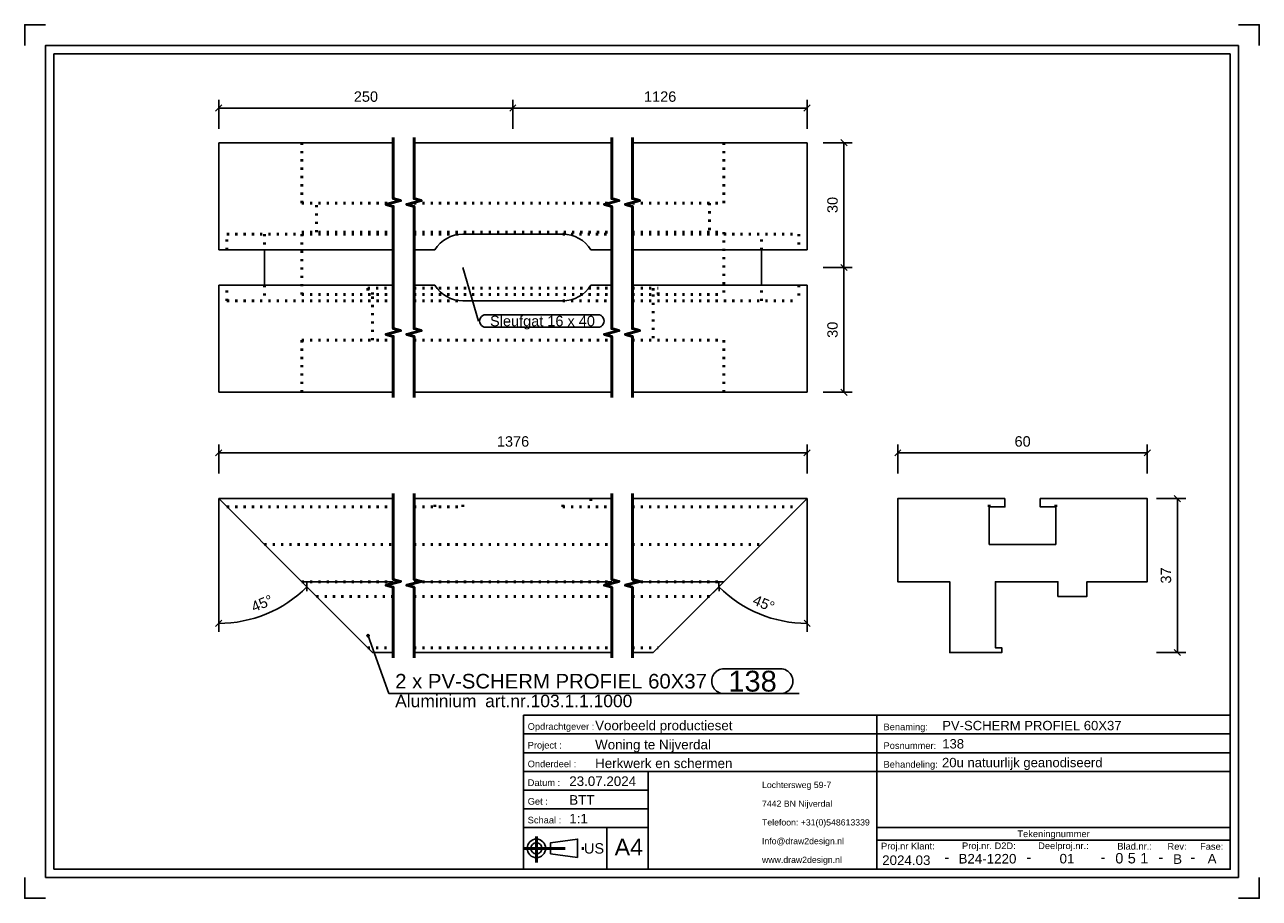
# Model space of a CAD drawing. Header units: millimetres. Extents: x 172 to 469, y -328 to -118.
import ezdxf
from ezdxf.enums import TextEntityAlignment as Align

# ---------------------------------------------------------------- set-up
doc = ezdxf.new("R2010")
doc.units = ezdxf.units.MM
doc.linetypes.add('DOT', pattern=[2, 0.5, -1.5])
doc.linetypes.add('STRICHPUNKT2', pattern=[18.5, 10, -4, 0.5, -4])
doc.layers.get('0').update_dxf_attribs({"linetype": 'CONTINUOUS'})
for name, color, linetype in [('DIM49', 4, 'CONTINUOUS'), ('TXT_ALL', 7, 'CONTINUOUS'), ('TXT_DIM49', 2, 'CONTINUOUS'), ('TXT_YELLOW', 2, 'CONTINUOUS')]:
    doc.layers.add(name, color=color, linetype=linetype)
doc.layers.add('LE_ALL', color=7, linetype='CONTINUOUS', lineweight=50)
doc.styles.add('ARIAL', font='arial.ttf')

# ---------------------------------------------------------------- blocks, each defined once
blk = doc.blocks.new('TFIELD_00005', base_point=(348.88, -318.88))
at = {"layer": 'TXT_YELLOW', "style": 'ARIAL'}
for s, p in [('Lochtersweg 59-7', (348.88, -300.88)), ('7442 BN Nijverdal', (348.88, -305.38)), ('Telefoon: +31(0)548613339', (348.88, -309.88)), ('Info@draw2design.nl', (348.88, -314.38)), ('www.draw2design.nl', (348.88, -318.88))]:
    blk.add_text(s, height=1.5, dxfattribs=at).set_placement(p, align=Align.MIDDLE_LEFT)
blk = doc.blocks.new('FLEX_00004', base_point=(361.69, -321.13))
blk.add_blockref('TFIELD_00005', (348.88, -318.88))
blk = doc.blocks.new('D2D_00003', base_point=(321.76, -319.27))
blk.add_blockref('FLEX_00004', (361.69, -321.13))
blk = doc.blocks.new('TFIELD_00007', base_point=(313.42, -315.82))
at = {"layer": 'TXT_YELLOW', "style": 'ARIAL'}
blk.add_text('A4', height=4, dxfattribs=at).set_placement((313.42, -315.82), align=Align.MIDDLE_LEFT)
blk = doc.blocks.new('FLEX_00006', base_point=(316.8, -315.82))
blk.add_blockref('TFIELD_00007', (313.42, -315.82))
blk = doc.blocks.new('TFIELD_00013', base_point=(306.04, -316.13))
at = {"layer": 'TXT_YELLOW', "style": 'ARIAL'}
blk.add_text('US', height=2.5, dxfattribs=at).set_placement((306.04, -316.13), align=Align.MIDDLE_LEFT)
blk = doc.blocks.new('FLEX_00012', base_point=(306.04, -316.13))
blk.add_blockref('TFIELD_00013', (306.04, -316.13))
blk = doc.blocks.new('US_00011', base_point=(295.94, -316.13))
blk.add_line((297.97, -317.46), (304.53, -318.35))
blk.add_lwpolyline([(297.97, -317.46), (297.97, -314.8), (304.53, -313.91), (304.53, -318.35)])
for radius in [2.22, 1.33]:
    blk.add_circle((294.61, -316.13), radius)
at = {"layer": 'LE_ALL', "color": 1, "linetype": 'STRICHPUNKT2'}
for p, q in [((294.61, -313.31), (294.61, -319.54)), ((291.51, -316.13), (306.38, -316.13))]:
    blk.add_line(p, q, dxfattribs=at)
blk.add_blockref('FLEX_00012', (306.04, -316.13))
blk = doc.blocks.new('SCHRIFE_00015', base_point=(302.51, -301.13))
for p, q in [((291.51, -284.13), (376.51, -284.13)), ((291.51, -284.13), (291.51, -321.13)), ((376.51, -284.13), (461.51, -284.13)), ((376.51, -321.13), (376.51, -284.13)), ((461.51, -284.13), (461.51, -321.13)), ((291.51, -288.63), (376.51, -288.63)), ((376.51, -288.63), (461.51, -288.63)), ((291.51, -293.13), (376.51, -293.13)), ((376.51, -293.13), (461.51, -293.13)), ((291.51, -297.63), (461.51, -297.63)), ((321.51, -297.63), (321.51, -321.13)), ((321.51, -302.13), (291.51, -302.13)), ((321.51, -306.63), (291.51, -306.63)), ((321.51, -311.13), (291.51, -311.13)), ((311.51, -311.13), (311.51, -321.13)), ((461.51, -311.13), (376.51, -311.13)), ((461.51, -314.13), (376.51, -314.13)), ((461.51, -321.13), (291.51, -321.13))]:
    blk.add_line(p, q)
at = {"layer": 'TXT_YELLOW', "style": 'ARIAL'}
for s, height, p in [('Voorbeeld productieset', 2.3, (308.73, -287.73)), ('PV-SCHERM PROFIEL 60X37', 2.25, (392.23, -287.73)), ('Woning te Nijverdal', 2.3, (308.73, -292.33)), ('138', 2.25, (392.23, -292.12)), ('Herkwerk en schermen', 2.3, (308.73, -296.83)), ('20u natuurlijk geanodiseerd', 2.25, (392.18, -296.62)), ('23.07.2024', 2.3, (302.51, -301.13)), ('BTT', 2.3, (302.51, -305.63)), ('1:1', 2.3, (302.51, -310.13))]:
    blk.add_text(s, height=height, dxfattribs=at).set_placement(p)
for s, height, p in [('2024.03', 2.3, (383.59, -320.13)), ('B24-1220', 2.3, (403.11, -319.77)), ('01', 2.3, (422.24, -319.75)), ('B', 2.3, (448.85, -319.86)), ('A', 2.3, (457.15, -319.76)), ('-', 2.5, (393.34, -319.47)), ('-', 2.5, (413.08, -319.47)), ('-', 2.5, (430.91, -319.47)), ('-', 2.5, (444.84, -319.47)), ('-', 2.5, (452.5, -319.47))]:
    blk.add_text(s, height=height, dxfattribs=at).set_placement(p, align=Align.CENTER)
blk = doc.blocks.new('TFIELD_00019', base_point=(439.86, -318.5))
at = {"layer": 'TXT_ALL', "style": 'ARIAL'}
blk.add_text('1', height=2.5, dxfattribs=at).set_placement((439.86, -318.5), align=Align.MIDDLE_LEFT)
blk = doc.blocks.new('1_00018')
blk.add_blockref('TFIELD_00019', (439.86, -318.5))
blk = doc.blocks.new('TELLER1_00017')
blk.add_blockref('1_00018', (0, 0))
blk = doc.blocks.new('TFIELD_00022', base_point=(436.86, -318.5))
at = {"layer": 'TXT_ALL', "style": 'ARIAL'}
blk.add_text('5', height=2.5, dxfattribs=at).set_placement((436.86, -318.5), align=Align.MIDDLE_LEFT)
blk = doc.blocks.new('5_00021')
blk.add_blockref('TFIELD_00022', (436.86, -318.5))
blk = doc.blocks.new('TELLER2_00020')
blk.add_blockref('5_00021', (0, 0))
blk = doc.blocks.new('TFIELD_00025', base_point=(433.86, -318.5))
at = {"layer": 'TXT_ALL', "style": 'ARIAL'}
blk.add_text('0', height=2.5, dxfattribs=at).set_placement((433.86, -318.5), align=Align.MIDDLE_LEFT)
blk = doc.blocks.new('0_00024')
blk.add_blockref('TFIELD_00025', (433.86, -318.5))
blk = doc.blocks.new('TELLER3_00023')
blk.add_blockref('0_00024', (0, 0))
blk = doc.blocks.new('NL_00026', base_point=(292.51, -287.63))
at = {"layer": 'TXT_ALL', "color": 1, "style": 'ARIAL'}
blk.add_text('Tekeningnummer', height=1.6, dxfattribs=at).set_placement((419.01, -312.63), align=Align.MIDDLE_CENTER)
at = {"layer": 'TXT_YELLOW', "style": 'ARIAL'}
for s, p in [('Opdrachtgever :', (292.51, -287.63)), ('Benaming:', (378.11, -287.73)), ('Project :', (292.51, -292.13)), ('Posnummer:', (378.11, -292.23)), ('Onderdeel :', (292.51, -296.63)), ('Behandeling:', (378.11, -296.73)), ('Datum :', (292.51, -301.13)), ('Get :', (292.51, -305.63)), ('Schaal :', (292.51, -310.13)), ('Proj.nr Klant:', (377.51, -316.38)), ('Proj.nr. D2D:', (396.99, -316.31)), ('Deelproj.nr.:', (415.31, -316.3)), ('Blad.nr.:', (434.35, -316.42)), ('Rev:', (446.42, -316.46)), ('Fase:', (454.26, -316.46))]:
    blk.add_text(s, height=1.6, dxfattribs=at).set_placement(p)
blk = doc.blocks.new('SCHRIFE_00014')
for name, p in [('SCHRIFE_00015', (302.51, -301.13)), ('NL_00026', (292.51, -287.63)), ('TELLER3_00023', (0, 0)), ('TELLER2_00020', (0, 0)), ('TELLER1_00017', (0, 0))]:
    blk.add_blockref(name, p)
blk = doc.blocks.new('DINA4Q_00002', base_point=(461.51, -125.13))
for p, q in [((463.51, -123.13), (463.51, -323.13)), ((178.51, -321.13), (178.51, -125.13)), ((178.51, -125.13), (461.51, -125.13)), ((176.51, -323.13), (463.51, -323.13))]:
    blk.add_line(p, q)
for points in [[(171.51, -123.13), (171.51, -118.13), (176.51, -118.13)], [(463.51, -118.13), (468.51, -118.13), (468.51, -123.13)], [(176.51, -323.13), (176.51, -123.13), (463.51, -123.13)], [(461.51, -125.13), (461.51, -321.13), (178.51, -321.13)], [(171.51, -323.13), (171.51, -328.13), (176.51, -328.13)], [(463.51, -328.13), (468.51, -328.13), (468.51, -323.13)]]:
    blk.add_lwpolyline(points)
for name, p in [('SCHRIFE_00014', (0, 0)), ('D2D_00003', (321.76, -319.27)), ('US_00011', (295.94, -316.13)), ('FLEX_00006', (316.8, -315.82))]:
    blk.add_blockref(name, p)
blk = doc.blocks.new('_ZBL0052_00001')
blk.add_blockref('DINA4Q_00002', (461.51, -125.13))
blk = doc.blocks.new('_D1', base_point=(250.68, -136.66))
at = {"layer": 'DIM49', "color": 1}
for p, q in [((218.17, -143.16), (218.17, -136.16)), ((288.94, -143.16), (288.94, -136.16)), ((218.92, -137.41), (217.42, -138.91)), ((218.17, -138.16), (288.94, -138.16)), ((288.19, -138.91), (289.69, -137.41))]:
    blk.add_line(p, q, dxfattribs=at)
at = {"layer": 'TXT_DIM49', "style": 'ARIAL'}
blk.add_text('250', height=2.5, dxfattribs=at).set_placement((250.68, -136.66))
blk = doc.blocks.new('_D2', base_point=(320.49, -136.66))
at = {"layer": 'DIM49', "color": 1}
for p, q in [((288.94, -143.16), (288.94, -136.16)), ((359.72, -143.16), (359.72, -136.16)), ((289.69, -137.41), (288.19, -138.91)), ((288.94, -138.16), (359.72, -138.16)), ((358.97, -138.91), (360.47, -137.41))]:
    blk.add_line(p, q, dxfattribs=at)
at = {"layer": 'TXT_DIM49', "style": 'ARIAL'}
blk.add_text('1126', height=2.5, dxfattribs=at).set_placement((320.49, -136.66))
blk = doc.blocks.new('SHAPE_00052', base_point=(276.94, -176.49))
at = {"layer": 'DIM49', "color": 3}
for p, q in [((276.94, -176.49), (280.7, -189.36)), ((282.45, -187.86), (309.4, -187.86)), ((309.4, -190.86), (282.45, -190.86))]:
    blk.add_line(p, q, dxfattribs=at)
for centre, start_param, end_param in [((282.45, -189.36), 1.570796, 4.712389), ((309.4, -189.36), 4.712389, 7.853982)]:
    blk.add_ellipse(centre, major_axis=(1.5, 0), ratio=1, start_param=start_param, end_param=end_param, dxfattribs=at)
at = {"layer": 'TXT_DIM49', "style": 'ARIAL'}
blk.add_text('Sleufgat 16 x 40', height=2.5, dxfattribs=at).set_placement((283.45, -189.36), align=Align.MIDDLE_LEFT)
blk = doc.blocks.new('_D3', base_point=(367.08, -193.41))
at = {"layer": 'DIM49', "color": 1}
for p, q in [((363.58, -176.49), (370.58, -176.49)), ((369.33, -177.24), (367.83, -175.74)), ((368.58, -206.49), (368.58, -176.49)), ((363.58, -206.49), (370.58, -206.49)), ((367.83, -205.74), (369.33, -207.24))]:
    blk.add_line(p, q, dxfattribs=at)
at = {"layer": 'TXT_DIM49', "style": 'ARIAL'}
blk.add_text('30', height=2.5, rotation=90.0002, dxfattribs=at).set_placement((367.08, -193.41))
blk = doc.blocks.new('_D4', base_point=(367.08, -163.41))
at = {"layer": 'DIM49', "color": 1}
for p, q in [((363.58, -146.49), (370.58, -146.49)), ((369.33, -147.24), (367.83, -145.74)), ((368.58, -176.49), (368.58, -146.49)), ((363.58, -176.49), (370.58, -176.49)), ((367.83, -175.74), (369.33, -177.24))]:
    blk.add_line(p, q, dxfattribs=at)
at = {"layer": 'TXT_DIM49', "style": 'ARIAL'}
blk.add_text('30', height=2.5, rotation=90.0002, dxfattribs=at).set_placement((367.08, -163.41))
blk = doc.blocks.new('PV-SCHERM PROFIEL 60X37_00032', base_point=(357.72, -180.74))
for p, q in [((218.17, -146.49), (260.17, -146.49)), ((218.17, -146.49), (218.17, -172.24)), ((265.17, -146.49), (312.72, -146.49)), ((317.72, -146.49), (359.72, -146.49)), ((359.72, -172.24), (359.72, -146.49)), ((218.17, -172.24), (260.17, -172.24)), ((229.17, -172.24), (229.17, -180.74)), ((265.17, -172.24), (270.17, -172.24)), ((307.72, -172.24), (312.72, -172.24)), ((317.72, -172.24), (359.72, -172.24)), ((348.72, -180.74), (348.72, -172.24)), ((218.17, -180.74), (260.17, -180.74)), ((218.17, -180.74), (218.17, -206.49)), ((265.17, -180.74), (270.17, -180.74)), ((307.72, -180.74), (312.72, -180.74)), ((317.72, -180.74), (359.72, -180.74)), ((359.72, -206.49), (359.72, -180.74)), ((300.94, -184.49), (276.94, -184.49)), ((218.17, -206.49), (260.17, -206.49)), ((265.17, -206.49), (312.72, -206.49)), ((317.72, -206.49), (359.72, -206.49))]:
    blk.add_line(p, q)
blk.add_lwpolyline([(270.17, -172.24, -0.258199), (276.94, -168.49), (300.94, -168.49, -0.258199), (307.72, -172.24)], format="xyb")
for centre, start, end in [((276.94, -176.49), -147.91, -90), ((300.94, -176.49), -90, -32.09)]:
    blk.add_arc(centre, 8, start, end)
at = {"layer": 'LE_ALL', "color": 3, "linetype": 'DOT'}
for p, q in [((238.17, -160.99), (238.17, -146.49)), ((339.72, -146.49), (339.72, -160.99)), ((238.17, -160.99), (260.17, -160.99)), ((241.67, -167.99), (241.67, -160.99)), ((265.17, -160.99), (312.72, -160.99)), ((317.72, -160.99), (339.72, -160.99)), ((336.22, -160.99), (336.22, -167.99)), ((220.17, -172.24), (220.17, -168.49)), ((220.17, -168.49), (260.17, -168.49)), ((238.17, -183), (238.17, -167.99)), ((238.17, -167.99), (260.17, -167.99)), ((265.17, -167.99), (312.72, -167.99)), ((265.17, -168.49), (276.94, -168.49)), ((300.94, -168.49), (312.72, -168.49)), ((317.72, -167.99), (339.72, -167.99)), ((317.72, -168.49), (357.72, -168.49)), ((339.72, -167.99), (339.72, -183)), ((348.72, -172.24), (348.72, -168.49)), ((357.72, -168.49), (357.72, -172.24)), ((220.17, -184.49), (220.17, -180.74)), ((229.17, -180.74), (229.17, -184.49)), ((357.72, -180.74), (357.72, -184.49)), ((238.17, -183), (260.17, -183)), ((254.03, -181.5), (260.17, -181.5)), ((254.03, -181.5), (254.03, -183)), ((255.17, -183), (255.17, -181.5)), ((255.17, -193.99), (255.17, -183)), ((265.17, -181.5), (312.72, -181.5)), ((265.17, -183), (312.72, -183)), ((317.72, -181.5), (323.86, -181.5)), ((317.72, -183), (339.72, -183)), ((322.72, -181.5), (322.72, -183)), ((322.72, -183), (322.72, -193.99)), ((323.86, -183), (323.86, -181.5)), ((220.17, -184.49), (260.17, -184.49)), ((265.17, -184.49), (276.94, -184.49)), ((300.94, -184.49), (312.72, -184.49)), ((317.72, -184.49), (357.72, -184.49)), ((238.17, -206.49), (238.17, -193.99)), ((238.17, -193.99), (260.17, -193.99)), ((265.17, -193.99), (312.72, -193.99)), ((317.72, -193.99), (339.72, -193.99)), ((339.72, -193.99), (339.72, -206.49))]:
    blk.add_line(p, q, dxfattribs=at)
for points in [[(229.17, -168.49), (229.17, -172.24)], [(348.72, -184.49), (348.72, -180.74)]]:
    blk.add_lwpolyline(points, dxfattribs=at)
for name, p in [('_D1', (250.68, -136.66)), ('_D2', (320.49, -136.66)), ('_D4', (367.08, -163.41)), ('SHAPE_00052', (276.94, -176.49)), ('_D3', (367.08, -193.41))]:
    blk.add_blockref(name, p)
blk = doc.blocks.new('PV-SCHERM PROFIEL 60X37_00031')
blk.add_blockref('PV-SCHERM PROFIEL 60X37_00032', (357.72, -180.74))
blk = doc.blocks.new('Profielen_00030')
blk.add_blockref('PV-SCHERM PROFIEL 60X37_00031', (0, 0))
blk = doc.blocks.new('Privacyscherm 60-37_00029')
blk.add_blockref('Profielen_00030', (0, 0))
blk = doc.blocks.new('_A3D0135_00028')
blk.add_blockref('Privacyscherm 60-37_00029', (0, 0))
blk = doc.blocks.new('_SHORTEN_00033', base_point=(312.72, -207.74))
at = {"layer": 'LE_ALL', "color": 4}
for points in [[(260.17, -207.74), (260.17, -193.06), (258.42, -192.59), (261.92, -191.65), (260.17, -191.18), (260.17, -161.81), (258.42, -161.34), (261.92, -160.4), (260.17, -159.93), (260.17, -145.24)], [(265.17, -207.74), (265.17, -193.06), (263.42, -192.59), (266.92, -191.65), (265.17, -191.18), (265.17, -161.81), (263.42, -161.34), (266.92, -160.4), (265.17, -159.93), (265.17, -145.24)], [(312.72, -207.74), (312.72, -193.06), (310.97, -192.59), (314.47, -191.65), (312.72, -191.18), (312.72, -161.81), (310.97, -161.34), (314.47, -160.4), (312.72, -159.93), (312.72, -145.24)], [(317.72, -207.74), (317.72, -193.06), (315.97, -192.59), (319.47, -191.65), (317.72, -191.18), (317.72, -161.81), (315.97, -161.34), (319.47, -160.4), (317.72, -159.93), (317.72, -145.24)]]:
    blk.add_lwpolyline(points, dxfattribs=at)
blk = doc.blocks.new('_ANS0135_00027')
for name, p in [('_A3D0135_00028', (0, 0)), ('_SHORTEN_00033', (312.72, -207.74))]:
    blk.add_blockref(name, p)
blk = doc.blocks.new('_D5', base_point=(346.4, -257.38))
at = {"layer": 'DIM49', "color": 1}
for p, q in [((359.72, -232.05), (359.72, -264.05)), ((339.72, -252.05), (337.09, -254.68)), ((338.53, -254.32), (338.49, -252.2)), ((358.99, -261.28), (360.46, -262.81))]:
    blk.add_line(p, q, dxfattribs=at)
blk.add_ellipse((359.72, -232.05), major_axis=(0, -30), ratio=1, start_param=5.497787, end_param=6.283185, dxfattribs=at)
at = {"layer": 'TXT_DIM49', "style": 'ARIAL'}
for s, p in [('45', (346.4, -257.38)), ('°', (349.95, -258.85))]:
    blk.add_text(s, height=2.5, rotation=337.4999, dxfattribs=at).set_placement(p)
blk = doc.blocks.new('_D6', base_point=(226.66, -259.38))
at = {"layer": 'DIM49', "color": 1}
for p, q in [((218.17, -232.05), (218.17, -264.05)), ((238.17, -252.05), (240.79, -254.68)), ((239.36, -254.32), (239.4, -252.2)), ((218.9, -261.28), (217.43, -262.81))]:
    blk.add_line(p, q, dxfattribs=at)
blk.add_ellipse((218.17, -232.05), major_axis=(0, -30), ratio=1, start_param=0, end_param=0.785398, dxfattribs=at)
at = {"layer": 'TXT_DIM49', "style": 'ARIAL'}
for s, p in [('°', (230.21, -257.91)), ('45', (226.66, -259.38))]:
    blk.add_text(s, height=2.5, rotation=22.5001, dxfattribs=at).set_placement(p)
blk = doc.blocks.new('_D7', base_point=(285.1, -219.55))
at = {"layer": 'DIM49', "color": 1}
for p, q in [((218.17, -226.05), (218.17, -219.05)), ((359.72, -226.05), (359.72, -219.05)), ((218.92, -220.3), (217.42, -221.8)), ((218.17, -221.05), (359.72, -221.05)), ((358.97, -221.8), (360.47, -220.3))]:
    blk.add_line(p, q, dxfattribs=at)
at = {"layer": 'TXT_DIM49', "style": 'ARIAL'}
blk.add_text('1376', height=2.5, dxfattribs=at).set_placement((285.1, -219.55))
blk = doc.blocks.new('SHAPE_00060', base_point=(254.11, -265))
at = {"layer": 'DIM49', "color": 3}
for p, q in [((253.85, -264.96), (254.37, -264.96)), ((253.91, -265.16), (254.32, -265.16)), ((254.23, -264.76), (254, -264.76)), ((254.11, -265), (259.13, -278.94)), ((339.78, -272.94), (353.3, -272.94)), ((259.13, -278.94), (357.8, -278.94)), ((353.3, -278.94), (339.78, -278.94))]:
    blk.add_line(p, q, dxfattribs=at)
blk.add_lwpolyline([(253.96, -264.78), (253.91, -264.83), (253.87, -264.89), (253.85, -264.95), (253.85, -265.02), (253.86, -265.09), (253.9, -265.15), (253.94, -265.2), (254, -265.24), (254.07, -265.26), (254.13, -265.26), (254.2, -265.25), (254.26, -265.22), (254.31, -265.17), (254.35, -265.11), (254.37, -265.05), (254.37, -264.98), (254.36, -264.91), (254.33, -264.85), (254.28, -264.8), (254.22, -264.76), (254.16, -264.74), (254.09, -264.74), (254.02, -264.75)], close=True, dxfattribs=at)
for centre, start_param, end_param in [((339.78, -275.94), 1.570796, 4.712389), ((353.3, -275.94), 4.712389, 7.853982)]:
    blk.add_ellipse(centre, major_axis=(3, 0), ratio=1, start_param=start_param, end_param=end_param, dxfattribs=at)
at = {"layer": 'TXT_DIM49', "style": 'ARIAL'}
for s, height, p in [('2 x PV-SCHERM PROFIEL 60X37', 3.5, (260.63, -275.94)), ('138', 5, (340.78, -275.94)), ('Aluminium', 3, (260.63, -280.69)), ('art.nr.103.1.1.1000', 3, (282.27, -280.69))]:
    blk.add_text(s, height=height, dxfattribs=at).set_placement(p, align=Align.MIDDLE_LEFT)
blk = doc.blocks.new('PV-SCHERM PROFIEL 60X37_00039', base_point=(317.72, -234.05))
for p, q in [((218.17, -232.05), (260.17, -232.05)), ((218.17, -232.05), (238.17, -252.05)), ((265.17, -232.05), (312.72, -232.05)), ((317.72, -232.05), (359.72, -232.05)), ((339.72, -252.05), (359.72, -232.05)), ((238.17, -252.05), (255.17, -269.05)), ((238.17, -252.05), (260.17, -252.05)), ((265.17, -252.05), (312.72, -252.05)), ((317.72, -252.05), (339.72, -252.05)), ((322.72, -269.05), (339.72, -252.05)), ((255.17, -269.05), (260.17, -269.05)), ((265.17, -269.05), (312.72, -269.05)), ((317.72, -269.05), (322.72, -269.05))]:
    blk.add_line(p, q)
at = {"layer": 'LE_ALL', "color": 3, "linetype": 'DOT'}
for p, q in [((220.17, -234.05), (260.17, -234.05)), ((265.17, -234.05), (276.94, -234.05)), ((270.17, -234.05), (270.17, -232.05)), ((276.94, -234.05), (276.94, -232.05)), ((300.94, -234.05), (300.94, -232.05)), ((300.94, -234.05), (312.72, -234.05)), ((307.72, -232.05), (307.72, -234.05)), ((317.72, -234.05), (357.72, -234.05)), ((229.17, -243.05), (260.17, -243.05)), ((265.17, -243.05), (312.72, -243.05)), ((317.72, -243.05), (348.72, -243.05)), ((238.17, -252.05), (260.17, -252.05)), ((265.17, -252.05), (312.72, -252.05)), ((317.72, -252.05), (339.72, -252.05)), ((241.67, -255.55), (260.17, -255.55)), ((265.17, -255.55), (312.72, -255.55)), ((317.72, -255.55), (336.22, -255.55)), ((254.03, -267.91), (260.17, -267.91)), ((265.17, -267.91), (312.72, -267.91)), ((317.72, -267.91), (323.86, -267.91))]:
    blk.add_line(p, q, dxfattribs=at)
for name, p in [('_D7', (285.1, -219.55)), ('_D6', (226.66, -259.38)), ('_D5', (346.4, -257.38)), ('SHAPE_00060', (254.11, -265))]:
    blk.add_blockref(name, p)
blk = doc.blocks.new('PV-SCHERM PROFIEL 60X37_00038')
blk.add_blockref('PV-SCHERM PROFIEL 60X37_00039', (317.72, -234.05))
blk = doc.blocks.new('Profielen_00037')
blk.add_blockref('PV-SCHERM PROFIEL 60X37_00038', (0, 0))
blk = doc.blocks.new('Privacyscherm 60-37_00036')
blk.add_blockref('Profielen_00037', (0, 0))
blk = doc.blocks.new('_A3D0136_00035')
blk.add_blockref('Privacyscherm 60-37_00036', (0, 0))
blk = doc.blocks.new('_SHORTEN_00040', base_point=(312.72, -270.3))
at = {"layer": 'LE_ALL', "color": 4}
for points in [[(260.17, -270.3), (260.17, -253.36), (258.42, -252.89), (261.92, -251.95), (260.17, -251.49), (260.17, -230.8)], [(265.17, -270.3), (265.17, -253.36), (263.42, -252.89), (266.92, -251.95), (265.17, -251.49), (265.17, -230.8)], [(312.72, -270.3), (312.72, -253.36), (310.97, -252.89), (314.47, -251.95), (312.72, -251.49), (312.72, -230.8)], [(317.72, -270.3), (317.72, -253.36), (315.97, -252.89), (319.47, -251.95), (317.72, -251.49), (317.72, -230.8)]]:
    blk.add_lwpolyline(points, dxfattribs=at)
blk = doc.blocks.new('_ANS0136_00034')
for name, p in [('_A3D0136_00035', (0, 0)), ('_SHORTEN_00040', (312.72, -270.3))]:
    blk.add_blockref(name, p)
blk = doc.blocks.new('_D8', base_point=(409.63, -219.55))
at = {"layer": 'DIM49', "color": 1}
for p, q in [((381.55, -226.05), (381.55, -219.05)), ((441.55, -226.05), (441.55, -219.05)), ((382.3, -220.3), (380.8, -221.8)), ((441.55, -221.05), (381.55, -221.05)), ((440.8, -221.8), (442.3, -220.3))]:
    blk.add_line(p, q, dxfattribs=at)
at = {"layer": 'TXT_DIM49', "style": 'ARIAL'}
blk.add_text('60', height=2.5, dxfattribs=at).set_placement((409.63, -219.55))
blk = doc.blocks.new('_D9', base_point=(447.3, -252.47))
at = {"layer": 'DIM49', "color": 1}
for p, q in [((449.55, -232.8), (448.05, -231.3)), ((443.8, -232.05), (450.8, -232.05)), ((448.8, -269.05), (448.8, -232.05)), ((443.8, -269.05), (450.8, -269.05)), ((448.05, -268.3), (449.55, -269.8))]:
    blk.add_line(p, q, dxfattribs=at)
at = {"layer": 'TXT_DIM49', "style": 'ARIAL'}
blk.add_text('37', height=2.5, rotation=90.0002, dxfattribs=at).set_placement((447.3, -252.47))
blk = doc.blocks.new('PV-SCHERM PROFIEL 60X37_00046', base_point=(403.55, -234.05))
blk.add_lwpolyline([(407.3, -232.05), (407.3, -234.05), (403.55, -234.05), (403.55, -243.05), (419.55, -243.05), (419.55, -234.05), (415.8, -234.05), (415.8, -232.05), (441.55, -232.05), (441.55, -252.05), (427.05, -252.05), (427.05, -255.55), (420.05, -255.55), (420.05, -252.05), (405.04, -252.05), (405.04, -267.91), (406.54, -267.91), (406.54, -269.05), (405.04, -269.05), (394.05, -269.05), (394.05, -252.05), (381.55, -252.05), (381.55, -232.05)], close=True)
at = {"layer": 'LE_ALL', "color": 3, "linetype": 'DOT'}
for p, q in [((403.55, -234.05), (403.55, -232.05)), ((419.55, -234.05), (419.55, -232.05))]:
    blk.add_line(p, q, dxfattribs=at)
for name, p in [('_D8', (409.63, -219.55)), ('_D9', (447.3, -252.47))]:
    blk.add_blockref(name, p)
blk = doc.blocks.new('PV-SCHERM PROFIEL 60X37_00045')
blk.add_blockref('PV-SCHERM PROFIEL 60X37_00046', (403.55, -234.05))
blk = doc.blocks.new('Profielen_00044')
blk.add_blockref('PV-SCHERM PROFIEL 60X37_00045', (0, 0))
blk = doc.blocks.new('Privacyscherm 60-37_00043')
blk.add_blockref('Profielen_00044', (0, 0))
blk = doc.blocks.new('_A3D0137_00042')
blk.add_blockref('Privacyscherm 60-37_00043', (0, 0))
blk = doc.blocks.new('_ANS0137_00041')
blk.add_blockref('_A3D0137_00042', (0, 0))

msp = doc.modelspace()

# ---------------------------------------------------------------- block references
for name in ['_ZBL0052_00001', '_ANS0135_00027', '_ANS0136_00034', '_ANS0137_00041']:
    msp.add_blockref(name, (0, 0))

doc.saveas('drawing.dxf')
